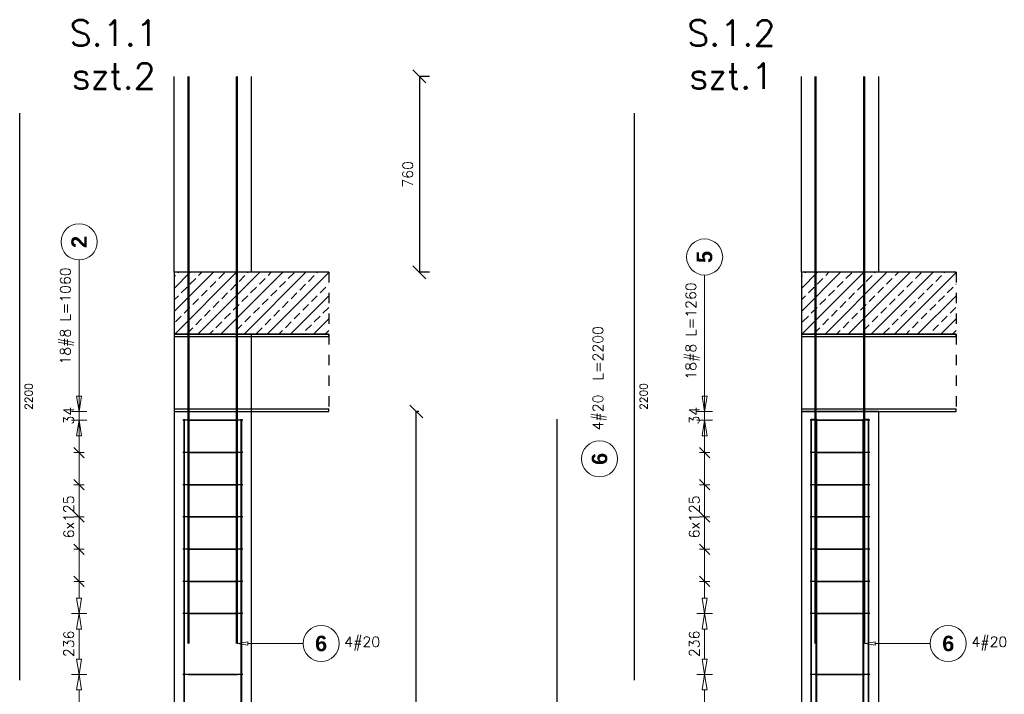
# Model space of a CAD drawing. Header units: millimetres. Extents: x -62590 to 46238, y 147773 to 522018.
# Tile 47 of 93: x 5440 to 9261, y 257206 to 259823. Entities that reach past the tile are written whole.
import ezdxf

# ---------------------------------------------------------------- set-up
doc = ezdxf.new("R2010")
doc.units = ezdxf.units.MM
doc.linetypes.add('DASHED', pattern=[2, 1, -1])
for name, color, linetype in [('AutoCAD_Structural_Detailing_deskowanie', 2, 'Continuous'), ('AutoCAD_Structural_Detailing_kształt pręta', 7, 'Continuous'), ('AutoCAD_Structural_Detailing_opis kształtu pręta', 7, 'Continuous'), ('AutoCAD_Structural_Detailing_opis rozkładu', 7, 'Continuous'), ('AutoCAD_Structural_Detailing_pręt wyrzucony', 7, 'Continuous'), ('AutoCAD_Structural_Detailing_rozkład pręta', 7, 'Continuous'), ('e-cad_cienkie', 1, 'Continuous')]:
    doc.layers.add(name, color=color, linetype=linetype)
doc.styles.add('style1', font='simplex.shx')
doc.styles.add('style3', font='arialbd.ttf')
doc.dimstyles.new('RBCT DIM 20', dxfattribs={"dimtxt": 40, "dimasz": 50, "dimexe": 2.5, "dimexo": 150, "dimgap": 25, "dimtad": 1, "dimdec": 0, "dimzin": 1, "dimtxsty": 'style1', "dimblk": 'OBLIQUE', "dimcen": 50, "dimclrd": 8, "dimclre": 8, "dimclrt": 2, "dimadec": 0, "dimazin": 0, "dimtfac": 1, "dimtdec": 0, "dimtmove": 0, "dimatfit": 3, "dimfxl": 1, "dimarcsym": 0})

# ---------------------------------------------------------------- blocks, each defined once
blk = doc.blocks.new('_Oblique')
at = {"color": 0, "linetype": 'ByBlock', "lineweight": -2}
blk.add_line((-0.5, -0.5), (0.5, 0.5), dxfattribs=at)
blk = doc.blocks.new('*D66')
at = {"layer": 'AutoCAD_Structural_Detailing_deskowanie', "color": 8, "lineweight": -2}
for p, q in [((6979, 255513.2), (6979, 258303.2)), ((6989, 258303.2), (6981.5, 258303.2)), ((6989, 255513.2), (6981.5, 255513.2))]:
    blk.add_line(p, q, dxfattribs=at)
at = {"layer": 'Defpoints', "color": 0, "ltscale": 40}
for p in [(6839, 258303.2), (6979, 258303.2), (6839, 255513.2)]:
    blk.add_point(p, dxfattribs=at)
at = {"layer": 'AutoCAD_Structural_Detailing_deskowanie', "color": 8, "lineweight": -2, "ltscale": 40, "xscale": 50, "yscale": 50, "zscale": 50}
for p, rotation in [((6979, 258303.2), 90), ((6979, 255513.2), 270)]:
    blk.add_blockref('_Oblique', p, dxfattribs=dict(at, rotation=rotation))
at = {"layer": 'AutoCAD_Structural_Detailing_deskowanie', "color": 2, "ltscale": 40, "insert": (6934, 256908.2), "char_height": 40, "attachment_point": 5, "rotation": 90, "style": 'style1'}
blk.add_mtext('2790', dxfattribs=at)
blk = doc.blocks.new('*D168')
at = {"layer": 'AutoCAD_Structural_Detailing_deskowanie', "color": 8, "lineweight": -2}
for p, q in [((6991.1, 259603.2), (6991.1, 258843.2)), ((7030.6, 259603.2), (6993.6, 259603.2)), ((7030.6, 258843.2), (6993.6, 258843.2))]:
    blk.add_line(p, q, dxfattribs=at)
at = {"layer": 'Defpoints', "color": 0, "ltscale": 40}
for p in [(6880.6, 259603.2), (6880.6, 258843.2), (6991.1, 258843.2)]:
    blk.add_point(p, dxfattribs=at)
at = {"layer": 'AutoCAD_Structural_Detailing_deskowanie', "color": 8, "lineweight": -2, "ltscale": 40, "xscale": 50, "yscale": 50, "zscale": 50}
for p, rotation in [((6991.1, 259603.2), 90), ((6991.1, 258843.2), 270)]:
    blk.add_blockref('_Oblique', p, dxfattribs=dict(at, rotation=rotation))
at = {"layer": 'AutoCAD_Structural_Detailing_deskowanie', "color": 2, "ltscale": 40, "insert": (6946.1, 259223.2), "char_height": 40, "attachment_point": 5, "rotation": 90, "style": 'style1'}
blk.add_mtext('760', dxfattribs=at)

msp = doc.modelspace()

# ---------------------------------------------------------------- hatches: boundary and pattern name
at = {"layer": 'e-cad_cienkie', "linetype": 'ByBlock', "ltscale": 40}
h = msp.add_hatch(dxfattribs=at)
h.set_pattern_fill('ANSI33', color=8, scale=10)
h.set_pattern_definition([(45, (9176.52, 8225.227), (-44.90128, 44.90128), []), (45, (9221.424, 8225.227), (-44.90128, 44.90128), [31.75, -15.875])])
h.paths.add_polyline_path([(6640, 258843.2), (6040, 258843.2), (6040, 258603.2), (6640, 258603.2)])
h = msp.add_hatch(dxfattribs=at)
h.set_pattern_fill('ANSI33', color=8, scale=10)
h.set_pattern_definition([(45, (11610.044, 8225.227), (-44.90128, 44.90128), []), (45, (11654.945, 8225.227), (-44.90128, 44.90128), [31.75, -15.875])])
h.paths.add_polyline_path([(9073.5, 258843.2), (8473.5, 258843.2), (8473.5, 258603.2), (9073.5, 258603.2)])

# ---------------------------------------------------------------- linework, layer by layer
at = {"layer": 'AutoCAD_Structural_Detailing_deskowanie', "color": 2, "linetype": 'Continuous'}
for p, q in [((6340, 258603.2), (6040, 258603.2)), ((6040, 258603.2), (6040, 255513.2)), ((6340, 255513.2), (6340, 258603.2)), ((8773.5, 258303.2), (8473.5, 258303.2)), ((8473.5, 258303.2), (8473.5, 255513.2)), ((8773.5, 255513.2), (8773.5, 258303.2))]:
    msp.add_line(p, q, dxfattribs=at)
at = {"layer": 'AutoCAD_Structural_Detailing_kształt pręta', "color": 3}
for p, q in [((6093.9, 257403.2), (6093.9, 259603.2)), ((6098, 257403.2), (6098, 259603.2)), ((6282, 257403.2), (6282, 259603.2)), ((6286.1, 257403.2), (6286.1, 259603.2)), ((8527.4, 257403.2), (8527.4, 259603.2)), ((8531.5, 257403.2), (8531.5, 259603.2)), ((8531.5, 257403.2), (8531.5, 259603.2)), ((8715.5, 257403.2), (8715.5, 259603.2)), ((8715.5, 257403.2), (8715.5, 259603.2)), ((8719.6, 257403.2), (8719.6, 259603.2)), ((6078, 255513.2), (6078, 258273.2)), ((6079.7, 255513.2), (6079.7, 258273.2)), ((6300.2, 255513.2), (6300.2, 258273.2)), ((6302, 255513.2), (6302, 258273.2)), ((8511.5, 255513.2), (8511.5, 258273.2)), ((8511.5, 258273.2), (8531.5, 258273.2)), ((8511.5, 255513.2), (8511.5, 258273.2)), ((8511.5, 258273.2), (8531.5, 258273.2)), ((8513.3, 255513.2), (8513.3, 258273.2)), ((8513.3, 258273.2), (8533.3, 258273.2)), ((8531.5, 255513.2), (8531.5, 258273.2)), ((8531.5, 255513.2), (8531.5, 258273.2)), ((8533.3, 255513.2), (8533.3, 258273.2)), ((8713.8, 255513.2), (8713.8, 258273.2)), ((8713.8, 258273.2), (8733.8, 258273.2)), ((8715.5, 255513.2), (8715.5, 258273.2)), ((8715.5, 258273.2), (8735.5, 258273.2)), ((8715.5, 255513.2), (8715.5, 258273.2)), ((8715.5, 258273.2), (8735.5, 258273.2)), ((8733.8, 255513.2), (8733.8, 258273.2)), ((8735.5, 255513.2), (8735.5, 258273.2)), ((8735.5, 255513.2), (8735.5, 258273.2))]:
    msp.add_line(p, q, dxfattribs=at)
at = {"layer": 'AutoCAD_Structural_Detailing_opis kształtu pręta', "color": 8, "lineweight": 0}
for p, q in [((6286.1, 257403.2), (6326.1, 257409.8)), ((6326.1, 257396.5), (6286.1, 257403.2)), ((6326.1, 257396.5), (6326.1, 257409.8)), ((6540, 257403.2), (6326.1, 257403.2)), ((8719.6, 257403.2), (8759.6, 257409.8)), ((8759.6, 257396.5), (8719.6, 257403.2)), ((8759.6, 257396.5), (8759.6, 257409.8)), ((8973.5, 257403.2), (8759.6, 257403.2))]:
    msp.add_line(p, q, dxfattribs=at)
for centre in [(6610, 257403.2), (9043.5, 257403.2)]:
    msp.add_circle(centre, 70, dxfattribs=at)
at = {"layer": 'AutoCAD_Structural_Detailing_opis rozkładu', "color": 8, "lineweight": 0}
for p, q in [((5670.8, 258891.1), (5670.8, 258072)), ((8098.1, 258832.7), (8098.1, 258013.7)), ((5670.8, 258423.2), (5670.8, 258363.2)), ((8098.1, 258423.2), (8098.1, 258363.2)), ((5670.8, 258303.2), (5660.8, 258363.2)), ((5680.8, 258363.2), (5660.8, 258363.2)), ((5680.8, 258363.2), (5670.8, 258303.2)), ((8098.1, 258303.2), (8088.1, 258363.2)), ((8108.1, 258363.2), (8088.1, 258363.2)), ((8108.1, 258363.2), (8098.1, 258303.2)), ((5700.8, 258303.2), (5640.8, 258303.2)), ((5670.8, 258269.2), (5670.8, 258303.2)), ((8128.1, 258303.2), (8068.1, 258303.2)), ((8098.1, 258269.2), (8098.1, 258303.2)), ((5640.8, 258269.2), (5700.8, 258269.2)), ((5660.8, 258209.2), (5670.8, 258269.2)), ((5670.8, 258269.2), (5680.8, 258209.2)), ((8068.1, 258269.2), (8128.1, 258269.2)), ((8088.1, 258209.2), (8098.1, 258269.2)), ((8098.1, 258269.2), (8108.1, 258209.2)), ((5660.8, 258209.2), (5680.8, 258209.2)), ((5670.8, 258144.2), (5670.8, 258209.2)), ((8088.1, 258209.2), (8108.1, 258209.2)), ((8098.1, 258144.2), (8098.1, 258209.2)), ((5690.8, 258124.2), (5650.8, 258164.2)), ((8118.1, 258124.2), (8078.1, 258164.2)), ((5650.8, 258144.2), (5690.8, 258144.2)), ((5670.8, 258019.2), (5670.8, 258144.2)), ((8078.1, 258144.2), (8118.1, 258144.2)), ((8098.1, 258019.2), (8098.1, 258144.2)), ((5690.8, 257999.2), (5650.8, 258039.2)), ((5650.8, 258019.2), (5690.8, 258019.2)), ((5670.8, 257894.2), (5670.8, 258019.2)), ((8118.1, 257999.2), (8078.1, 258039.2)), ((8078.1, 258019.2), (8118.1, 258019.2)), ((8098.1, 257894.2), (8098.1, 258019.2)), ((5690.8, 257874.2), (5650.8, 257914.2)), ((5650.8, 257894.2), (5690.8, 257894.2)), ((5670.8, 257831.7), (5670.8, 257894.2)), ((8118.1, 257874.2), (8078.1, 257914.2)), ((8078.1, 257894.2), (8118.1, 257894.2)), ((8098.1, 257831.7), (8098.1, 257894.2)), ((5670.8, 257831.7), (5670.8, 257769.2)), ((8098.1, 257831.7), (8098.1, 257769.2)), ((5650.8, 257789.2), (5690.8, 257749.2)), ((8078.1, 257789.2), (8118.1, 257749.2)), ((5650.8, 257769.2), (5690.8, 257769.2)), ((5670.8, 257769.2), (5670.8, 257644.2)), ((8078.1, 257769.2), (8118.1, 257769.2)), ((8098.1, 257769.2), (8098.1, 257644.2)), ((5650.8, 257664.2), (5690.8, 257624.2)), ((8078.1, 257664.2), (8118.1, 257624.2)), ((5650.8, 257644.2), (5690.8, 257644.2)), ((5670.8, 257644.2), (5670.8, 257579.2)), ((8078.1, 257644.2), (8118.1, 257644.2)), ((8098.1, 257644.2), (8098.1, 257579.2)), ((5670.8, 257519.2), (5660.8, 257579.2)), ((5680.8, 257579.2), (5660.8, 257579.2)), ((5680.8, 257579.2), (5670.8, 257519.2)), ((8098.1, 257519.2), (8088.1, 257579.2)), ((8108.1, 257579.2), (8088.1, 257579.2)), ((8108.1, 257579.2), (8098.1, 257519.2)), ((5640.8, 257519.2), (5700.8, 257519.2)), ((5640.8, 257519.2), (5700.8, 257519.2)), ((5660.8, 257459.2), (5670.8, 257519.2)), ((5670.8, 257519.2), (5680.8, 257459.2)), ((8068.1, 257519.2), (8128.1, 257519.2)), ((8068.1, 257519.2), (8128.1, 257519.2)), ((8088.1, 257459.2), (8098.1, 257519.2)), ((8098.1, 257519.2), (8108.1, 257459.2)), ((5660.8, 257459.2), (5680.8, 257459.2)), ((5670.8, 257401.2), (5670.8, 257459.2)), ((8088.1, 257459.2), (8108.1, 257459.2)), ((8098.1, 257401.2), (8098.1, 257459.2)), ((5670.8, 257401.2), (5670.8, 257343.2)), ((8098.1, 257401.2), (8098.1, 257343.2)), ((5670.8, 257283.2), (5660.8, 257343.2)), ((5680.8, 257343.2), (5660.8, 257343.2)), ((5680.8, 257343.2), (5670.8, 257283.2)), ((8098.1, 257283.2), (8088.1, 257343.2)), ((8108.1, 257343.2), (8088.1, 257343.2)), ((8108.1, 257343.2), (8098.1, 257283.2)), ((5640.8, 257283.2), (5700.8, 257283.2)), ((5640.8, 257283.2), (5700.8, 257283.2)), ((5660.8, 257223.2), (5670.8, 257283.2)), ((5670.8, 257283.2), (5680.8, 257223.2)), ((8068.1, 257283.2), (8128.1, 257283.2)), ((8068.1, 257283.2), (8128.1, 257283.2)), ((8088.1, 257223.2), (8098.1, 257283.2)), ((8098.1, 257283.2), (8108.1, 257223.2)), ((5660.8, 257223.2), (5680.8, 257223.2)), ((5670.8, 257033.2), (5670.8, 257223.2)), ((8088.1, 257223.2), (8108.1, 257223.2)), ((8098.1, 257033.2), (8098.1, 257223.2))]:
    msp.add_line(p, q, dxfattribs=at)
for centre in [(5670.8, 258961.1), (8098.1, 258902.7)]:
    msp.add_circle(centre, 70, dxfattribs=at)
at = {"layer": 'AutoCAD_Structural_Detailing_pręt wyrzucony', "color": 3}
for p, q in [((5440.3, 257261.2, -131.6), (5440.3, 259461.2, -131.6)), ((7826.2, 257261.2, -131.6), (7826.2, 259461.2, -131.6)), ((7526.3, 255513.2, 200.3), (7526.3, 258273.2, 200.3))]:
    msp.add_line(p, q, dxfattribs=at)
at = {"layer": 'AutoCAD_Structural_Detailing_pręt wyrzucony', "color": 8, "lineweight": 0}
msp.add_circle((7690.6, 258119.5), 70, dxfattribs=at)
at = {"layer": 'AutoCAD_Structural_Detailing_rozkład pręta', "color": 3, "linetype": 'ByBlock', "lineweight": 25}
for p, q in [((6094, 258269.2), (6074, 258269.2)), ((6094, 258269.2), (6074, 258269.2)), ((6108.1, 258269.2), (6074, 258269.2)), ((6115.2, 258269.2), (6079.8, 258269.2)), ((6094, 258269.2), (6286, 258269.2)), ((6286, 258269.2), (6094, 258269.2)), ((6108.1, 258269.2), (6143.5, 258269.2)), ((6306, 258269.2), (6286, 258269.2)), ((6306, 258269.2), (6286, 258269.2)), ((8527.5, 258269.2), (8507.5, 258269.2)), ((8527.5, 258269.2), (8507.5, 258269.2)), ((8541.6, 258269.2), (8507.5, 258269.2)), ((8548.7, 258269.2), (8513.4, 258269.2)), ((8527.5, 258269.2), (8719.5, 258269.2)), ((8719.5, 258269.2), (8527.5, 258269.2)), ((8541.6, 258269.2), (8577, 258269.2)), ((8739.5, 258269.2), (8719.5, 258269.2)), ((8739.5, 258269.2), (8719.5, 258269.2)), ((6094, 258144.2), (6074, 258144.2)), ((6094, 258144.2), (6074, 258144.2)), ((6108.1, 258144.2), (6074, 258144.2)), ((6115.2, 258144.2), (6079.8, 258144.2)), ((6094, 258144.2), (6286, 258144.2)), ((6286, 258144.2), (6094, 258144.2)), ((6108.1, 258144.2), (6143.5, 258144.2)), ((6306, 258144.2), (6286, 258144.2)), ((6306, 258144.2), (6286, 258144.2)), ((8527.5, 258144.2), (8507.5, 258144.2)), ((8527.5, 258144.2), (8507.5, 258144.2)), ((8541.6, 258144.2), (8507.5, 258144.2)), ((8548.7, 258144.2), (8513.4, 258144.2)), ((8527.5, 258144.2), (8719.5, 258144.2)), ((8719.5, 258144.2), (8527.5, 258144.2)), ((8541.6, 258144.2), (8577, 258144.2)), ((8739.5, 258144.2), (8719.5, 258144.2)), ((8739.5, 258144.2), (8719.5, 258144.2)), ((6094, 258019.2), (6074, 258019.2)), ((6094, 258019.2), (6074, 258019.2)), ((6108.1, 258019.2), (6074, 258019.2)), ((6115.2, 258019.2), (6079.8, 258019.2)), ((6094, 258019.2), (6286, 258019.2)), ((6286, 258019.2), (6094, 258019.2)), ((6108.1, 258019.2), (6143.5, 258019.2)), ((6306, 258019.2), (6286, 258019.2)), ((6306, 258019.2), (6286, 258019.2)), ((8527.5, 258019.2), (8507.5, 258019.2)), ((8527.5, 258019.2), (8507.5, 258019.2)), ((8541.6, 258019.2), (8507.5, 258019.2)), ((8548.7, 258019.2), (8513.4, 258019.2)), ((8527.5, 258019.2), (8719.5, 258019.2)), ((8719.5, 258019.2), (8527.5, 258019.2)), ((8541.6, 258019.2), (8577, 258019.2)), ((8739.5, 258019.2), (8719.5, 258019.2)), ((8739.5, 258019.2), (8719.5, 258019.2)), ((6094, 257894.2), (6074, 257894.2)), ((6094, 257894.2), (6074, 257894.2)), ((6108.1, 257894.2), (6074, 257894.2)), ((6115.2, 257894.2), (6079.8, 257894.2)), ((6094, 257894.2), (6286, 257894.2)), ((6286, 257894.2), (6094, 257894.2)), ((6108.1, 257894.2), (6143.5, 257894.2)), ((6306, 257894.2), (6286, 257894.2)), ((6306, 257894.2), (6286, 257894.2)), ((8527.5, 257894.2), (8507.5, 257894.2)), ((8527.5, 257894.2), (8507.5, 257894.2)), ((8541.6, 257894.2), (8507.5, 257894.2)), ((8548.7, 257894.2), (8513.4, 257894.2)), ((8527.5, 257894.2), (8719.5, 257894.2)), ((8719.5, 257894.2), (8527.5, 257894.2)), ((8541.6, 257894.2), (8577, 257894.2)), ((8739.5, 257894.2), (8719.5, 257894.2)), ((8739.5, 257894.2), (8719.5, 257894.2)), ((6094, 257769.2), (6074, 257769.2)), ((6094, 257769.2), (6074, 257769.2)), ((6108.1, 257769.2), (6074, 257769.2)), ((6115.2, 257769.2), (6079.8, 257769.2)), ((6094, 257769.2), (6286, 257769.2)), ((6286, 257769.2), (6094, 257769.2)), ((6108.1, 257769.2), (6143.5, 257769.2)), ((6306, 257769.2), (6286, 257769.2)), ((6306, 257769.2), (6286, 257769.2)), ((8527.5, 257769.2), (8507.5, 257769.2)), ((8527.5, 257769.2), (8507.5, 257769.2)), ((8541.6, 257769.2), (8507.5, 257769.2)), ((8548.7, 257769.2), (8513.4, 257769.2)), ((8527.5, 257769.2), (8719.5, 257769.2)), ((8719.5, 257769.2), (8527.5, 257769.2)), ((8541.6, 257769.2), (8577, 257769.2)), ((8739.5, 257769.2), (8719.5, 257769.2)), ((8739.5, 257769.2), (8719.5, 257769.2)), ((6094, 257644.2), (6074, 257644.2)), ((6094, 257644.2), (6074, 257644.2)), ((6108.1, 257644.2), (6074, 257644.2)), ((6115.2, 257644.2), (6079.8, 257644.2)), ((6094, 257644.2), (6286, 257644.2)), ((6286, 257644.2), (6094, 257644.2)), ((6108.1, 257644.2), (6143.5, 257644.2)), ((6306, 257644.2), (6286, 257644.2)), ((6306, 257644.2), (6286, 257644.2)), ((8527.5, 257644.2), (8507.5, 257644.2)), ((8527.5, 257644.2), (8507.5, 257644.2)), ((8541.6, 257644.2), (8507.5, 257644.2)), ((8548.7, 257644.2), (8513.4, 257644.2)), ((8527.5, 257644.2), (8719.5, 257644.2)), ((8719.5, 257644.2), (8527.5, 257644.2)), ((8541.6, 257644.2), (8577, 257644.2)), ((8739.5, 257644.2), (8719.5, 257644.2)), ((8739.5, 257644.2), (8719.5, 257644.2)), ((6094, 257519.2), (6074, 257519.2)), ((6094, 257519.2), (6074, 257519.2)), ((6108.1, 257519.2), (6074, 257519.2)), ((6115.2, 257519.2), (6079.8, 257519.2)), ((6094, 257519.2), (6286, 257519.2)), ((6286, 257519.2), (6094, 257519.2)), ((6108.1, 257519.2), (6143.5, 257519.2)), ((6306, 257519.2), (6286, 257519.2)), ((6306, 257519.2), (6286, 257519.2)), ((8527.5, 257519.2), (8507.5, 257519.2)), ((8527.5, 257519.2), (8507.5, 257519.2)), ((8541.6, 257519.2), (8507.5, 257519.2)), ((8548.7, 257519.2), (8513.4, 257519.2)), ((8527.5, 257519.2), (8719.5, 257519.2)), ((8719.5, 257519.2), (8527.5, 257519.2)), ((8541.6, 257519.2), (8577, 257519.2)), ((8739.5, 257519.2), (8719.5, 257519.2)), ((8739.5, 257519.2), (8719.5, 257519.2)), ((6094, 257283.2), (6074, 257283.2)), ((6094, 257283.2), (6074, 257283.2)), ((6108.1, 257283.2), (6074, 257283.2)), ((6115.2, 257283.2), (6079.8, 257283.2)), ((6094, 257283.2), (6286, 257283.2)), ((6286, 257283.2), (6094, 257283.2)), ((6108.1, 257283.2), (6143.5, 257283.2)), ((6306, 257283.2), (6286, 257283.2)), ((6306, 257283.2), (6286, 257283.2)), ((8527.5, 257283.2), (8507.5, 257283.2)), ((8527.5, 257283.2), (8507.5, 257283.2)), ((8541.6, 257283.2), (8507.5, 257283.2)), ((8548.7, 257283.2), (8513.4, 257283.2)), ((8527.5, 257283.2), (8719.5, 257283.2)), ((8719.5, 257283.2), (8527.5, 257283.2)), ((8541.6, 257283.2), (8577, 257283.2)), ((8739.5, 257283.2), (8719.5, 257283.2)), ((8739.5, 257283.2), (8719.5, 257283.2))]:
    msp.add_line(p, q, dxfattribs=at)
at = {"layer": 'e-cad_cienkie', "color": 1, "linetype": 'ByBlock', "ltscale": 40}
for p, q in [((6040, 258843.2), (6040, 259603.2)), ((6340, 258843.2), (6340, 259603.2)), ((8473.5, 258843.2), (8473.5, 259603.2)), ((8773.5, 258843.2), (8773.5, 259603.2))]:
    msp.add_line(p, q, dxfattribs=at)
at = {"layer": 'e-cad_cienkie', "color": 8, "linetype": 'DASHED', "ltscale": 40}
for p, q in [((6640, 258843.2), (6640, 258603.2)), ((9073.5, 258843.2), (9073.5, 258603.2)), ((6640, 258603.2), (6640, 258303.2)), ((9073.5, 258603.2), (9073.5, 258303.2))]:
    msp.add_line(p, q, dxfattribs=at)
at = {"layer": 'e-cad_cienkie', "color": 1, "linetype": 'ByBlock', "ltscale": 40}
for points in [[(6640, 258843.2), (6040, 258843.2), (6040, 258603.2), (6640, 258603.2)], [(9073.5, 258843.2), (8473.5, 258843.2), (8473.5, 258603.2), (9073.5, 258603.2)], [(6640, 258593.2), (6640, 258603.2), (6040, 258603.2), (6040, 258303.2), (6640, 258303.2), (6640, 258313.2)], [(6640, 258593.2), (6040, 258593.2), (6040, 258313.2), (6640, 258313.2)], [(9073.5, 258593.2), (9073.5, 258603.2), (8473.5, 258603.2), (8473.5, 258303.2), (9073.5, 258303.2), (9073.5, 258313.2)], [(9073.5, 258593.2), (8473.5, 258593.2), (8473.5, 258313.2), (9073.5, 258313.2)]]:
    msp.add_lwpolyline(points, dxfattribs=at)

# ---------------------------------------------------------------- texts
at = {"color": 1, "char_height": 100, "attachment_point": 2, "style": 'style1'}
for s, insert in [('S.1.1\\Pszt.2', (5805.4, 259821.4)), ('S.1.2\\Pszt.1', (8201.6, 259821.4))]:
    msp.add_mtext(s, dxfattribs=dict(at, insert=insert))
at = {"layer": 'AutoCAD_Structural_Detailing_opis kształtu pręta', "color": 1, "char_height": 60, "attachment_point": 5, "style": 'style3'}
for insert in [(6610, 257403.2), (9043.5, 257403.2)]:
    msp.add_mtext('6', dxfattribs=dict(at, insert=insert))
at = {"layer": 'AutoCAD_Structural_Detailing_opis kształtu pręta', "color": 2, "char_height": 40, "attachment_point": 5, "style": 'style1'}
for insert in [(6769.5, 257403.2), (9203, 257403.2)]:
    msp.add_mtext('4#20  ', dxfattribs=dict(at, insert=insert))
at = {"layer": 'AutoCAD_Structural_Detailing_opis rozkładu', "color": 1, "char_height": 60, "attachment_point": 5, "rotation": 90, "style": 'style3'}
for s, insert in [('2', (5670.8, 258961.1)), ('5', (8098.1, 258902.7))]:
    msp.add_mtext(s, dxfattribs=dict(at, insert=insert))
at = {"layer": 'AutoCAD_Structural_Detailing_opis rozkładu', "color": 2, "char_height": 40, "rotation": 90, "style": 'style1'}
for s, insert, attachment_point in [('18#8 L=1060', (5624.2, 258673.9), 5), ('18#8 L=1260', (8051.4, 258615.6), 5), ('34', (5650.8, 258252.8), 7), ('34', (8078.1, 258252.8), 7), ('6x125', (5650.8, 257811.3), 7), ('6x125', (8078.1, 257811.3), 7), ('236', (5650.8, 257350.7), 7), ('236', (8078.1, 257350.7), 7)]:
    msp.add_mtext(s, dxfattribs=dict(at, insert=insert, attachment_point=attachment_point))
at = {"layer": 'AutoCAD_Structural_Detailing_pręt wyrzucony', "color": 2, "attachment_point": 5, "rotation": 90, "style": 'style1'}
for s, insert, char_height in [('4#20  L=2200', (7690.6, 258432.4), 40), ('2200', (5475.3, 258361.2, -131.6), 30), ('2200', (7861.2, 258361.2, -131.6), 30)]:
    msp.add_mtext(s, dxfattribs=dict(at, insert=insert, char_height=char_height))
at = {"layer": 'AutoCAD_Structural_Detailing_pręt wyrzucony', "color": 1, "insert": (7690.6, 258119.5), "char_height": 60, "attachment_point": 5, "rotation": 90, "style": 'style3'}
msp.add_mtext('6', dxfattribs=at)

# ---------------------------------------------------------------- dimensions: what is measured, and where the dimension line sits
at = {"layer": 'AutoCAD_Structural_Detailing_deskowanie'}
dim = msp.add_linear_dim(base=(6991.1, 258843.2), p1=(6880.6, 259603.2), p2=(6880.6, 258843.2), angle=90, dimstyle='RBCT DIM 20', override={"dimtmove": 1}, dxfattribs=at)
dim.commit()
dim.dimension.update_dxf_attribs({"geometry": '*D168', "text_midpoint": (6946.1, 259223.2)})
dim = msp.add_aligned_dim(p1=(6839, 255513.2), p2=(6839, 258303.2), distance=-140, dimstyle='RBCT DIM 20', override={"dimscale": 1, "dimtmove": 1}, dxfattribs=at)
dim.commit()
dim.dimension.update_dxf_attribs({"geometry": '*D66', "text_midpoint": (6934, 256908.2)})

doc.saveas('drawing.dxf')
